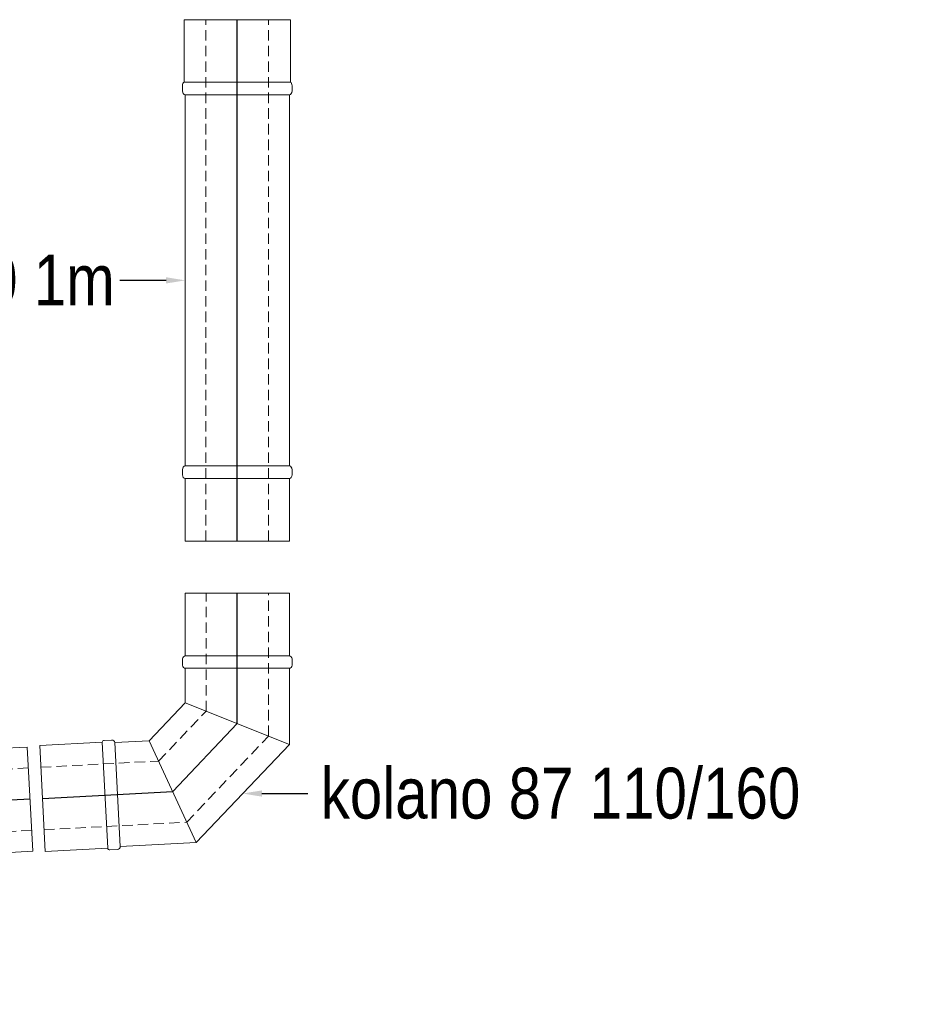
# Model space of a CAD drawing. Header units: centimetres. Extents: x 1912 to 37354, y 4932 to 6633.
# Tile 115 of 236: x 18271 to 18441, y 5746 to 5935. Entities that reach past the tile are written whole.
import ezdxf
from ezdxf import colors
from ezdxf.entities.mleader import LeaderData, LeaderLine
from ezdxf.enums import TextEntityAlignment as Align
from ezdxf.lldxf.tags import DXFTag
from ezdxf.math import Vec2, Vec3

# ---------------------------------------------------------------- set-up
doc = ezdxf.new("R2010")
doc.units = ezdxf.units.CM
doc.linetypes.add('DASHEDX2', pattern=[1.5, 1, -0.5])
for name, color, linetype, lineweight in [('2DH_PRO_zw', 152, 'Continuous', 15), ('CP_DETAL', 33, 'Continuous', 9), ('IS_Opis', 250, 'Continuous', 9)]:
    doc.layers.add(name, color=color, linetype=linetype, lineweight=lineweight)
doc.layers.add('CP_AXIS', color=143, linetype='DASHDOT')
doc.styles.add('CP_ATTR', font='arial.ttf')
doc.styles.add('styl1', font='ARIALN.TTF')
tags = doc.linetypes.add('DASHDOT', pattern=[25.4, 12.7, -6.35, 0, -6.35]).pattern_tags.tags
tags[10:11] = [DXFTag(74, 4), DXFTag(75, 0), DXFTag(340, '0'), DXFTag(46, 1.0), DXFTag(50, 0.0), DXFTag(44, 0.0), DXFTag(45, 0.0)]
tags[8:9] = [DXFTag(74, 4), DXFTag(75, 0), DXFTag(340, '0'), DXFTag(46, 1.0), DXFTag(50, 0.0), DXFTag(44, 0.0), DXFTag(45, 0.0)]
tags[6:7] = [DXFTag(74, 4), DXFTag(75, 0), DXFTag(340, '0'), DXFTag(46, 1.0), DXFTag(50, 0.0), DXFTag(44, 0.0), DXFTag(45, 0.0)]
tags[4:5] = [DXFTag(74, 4), DXFTag(75, 0), DXFTag(340, '0'), DXFTag(46, 1.0), DXFTag(50, 0.0), DXFTag(44, 0.0), DXFTag(45, 0.0)]

# ---------------------------------------------------------------- blocks, each defined once
blk = doc.blocks.new('2dchmd003_m01')
for p, q in [((60, 50), (0, 50)), ((0, -50), (0, 50)), ((60, -50), (60, 50)), ((60, -50), (0, -50))]:
    blk.add_line(p, q)
blk = doc.blocks.new('2dchmd003_m02')
for p, q in [((0, -50), (0, 50)), ((9, 53), (3, 53)), ((12, -50), (12, 50)), ((9, -53), (3, -53))]:
    blk.add_line(p, q)
for centre, start, end in [((3, 50), 90, 180), ((9, 50), 0, 90), ((3, -50), 180, 270), ((9, -50), 270, 0)]:
    blk.add_arc(centre, 3, start, end)
blk = doc.blocks.new('2hpn_fls002_0057_z0yhmc')
at = {"linetype": 'DASHEDX2'}
for p, q in [((10.095, 7.547), (10.687, 18.835)), ((15.962, 4.843), (16.678, 18.521)), ((5.303, 3), (10.095, 7.547)), ((7.697, -3), (15.962, 4.843)), ((-6, 3), (5.303, 3)), ((-6, -3), (7.697, -3))]:
    blk.add_line(p, q, dxfattribs=at)
for p, q in [((8.14, 8.449), (8.313, 11.75)), ((8.313, 11.75), (18.299, 11.226)), ((18.299, 11.226), (17.917, 3.941)), ((4.505, 5), (8.14, 8.449)), ((-6, 5.1), (0, 5.1)), ((-6, -5.1), (-6, 5.1)), ((0, 5.1), (0, -5.1)), ((0.9, 5.25), (0.2, 5.25)), ((1.2, 5), (1.2, -5)), ((1.2, 5), (4.505, 5)), ((8.495, -5), (17.917, 3.941)), ((-6, -5.1), (0, -5.1)), ((0.2, -5.25), (0.9, -5.25)), ((1.2, -5), (8.495, -5))]:
    blk.add_line(p, q)
for centre, major_axis, ratio, start_param, end_param in [((0.2, 5.1), (-0.2, 0), 0.75, -1.570796, 0), ((0.9, 5), (-0.3, 0), 0.833333, -3.141593, -1.570796), ((0.2, -5.1), (-0.2, 0), 0.75, 0, 1.570796), ((0.9, -5), (-0.3, 0), 0.833333, 1.570796, 3.141593)]:
    blk.add_ellipse(centre, major_axis=major_axis, ratio=ratio, start_param=start_param, end_param=end_param)
at = {"layer": 'CP_AXIS'}
for p, q in [((13.028, 6.195), (13.683, 18.678)), ((6.5, 0), (13.028, 6.195)), ((-6, 0), (6.5, 0))]:
    blk.add_line(p, q, dxfattribs=at)
at = {"layer": 'CP_DETAL'}
for p, q in [((17.917, 3.941), (8.14, 8.449)), ((8.495, -5), (4.505, 5))]:
    blk.add_line(p, q, dxfattribs=at)
at = {"xscale": 0.1, "rotation": 87}
for name, p, yscale in [('2dchmd003_m01', (13.369, 12.686), 0.1), ('2dchmd003_m02', (13.306, 11.488), 0.09905660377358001)]:
    blk.add_blockref(name, p, dxfattribs=dict(at, yscale=yscale))
at = {"linetype": 'ByBlock', "style": 'CP_ATTR', "flags": 9}
for tag in ['NAME', 'GROUP', 'NUMBER', 'PRODUCER', 'ARTICLE', 'PRODUCT-TYPE', 'ORDER-NO', 'CHARACTER', 'DN', 'PN', 'TEMPERATURE', 'FLOW', 'POWER', 'VOLTAGE', 'WEIGHT', 'OTHER']:
    blk.add_attdef(tag, text='', height=0.00005, dxfattribs=at).set_placement((-5.297, -4.988), align=Align.MIDDLE_LEFT)
blk = doc.blocks.new('2hpn_fls002_0006_ftuoxw3')
for p, q in [((0, 5.1), (-6, 5.1)), ((-6, -5.1), (-6, 5.1)), ((0, 5.1), (0, -5.1)), ((0.84, 5.25), (0.36, 5.25)), ((36.8, 5), (1.2, 5)), ((1.2, 5), (1.2, -5)), ((1.2, 5), (1.2, -5)), ((36.8, -5), (36.8, 5)), ((37.16, 5.25), (37.16, 5.25)), ((37.16, 5.25), (37.16, 5.25)), ((37.16, 5.25), (37.64, 5.25)), ((38, -5), (38, 5)), ((38, 5), (44, 5)), ((44, 5), (44, -5)), ((0, -5.1), (-6, -5.1)), ((0.84, -5.25), (0.36, -5.25)), ((36.8, -5), (1.2, -5)), ((37.16, -5.25), (37.64, -5.25)), ((38, -5), (44, -5))]:
    blk.add_line(p, q)
at = {"linetype": 'DASHEDX2'}
for p, q in [((44, 3), (-6, 3)), ((44, -3), (-6, -3))]:
    blk.add_line(p, q, dxfattribs=at)
for centre, ratio, start_param, end_param in [((0.36, 5.1), 0.416667, -1.570796, 0), ((0.84, 5), 0.694444, -3.141593, -1.570796), ((37.16, 5), 0.694444, -1.570796, 0), ((37.64, 5), 0.694444, -3.141593, -1.570796), ((0.36, -5.1), 0.416667, 0, 1.570796), ((0.84, -5), 0.694444, 1.570796, 3.141593), ((37.16, -5), 0.694444, 0, 1.570796), ((37.64, -5), 0.694444, 1.570796, 3.141593)]:
    blk.add_ellipse(centre, major_axis=(-0.36, 0), ratio=ratio, start_param=start_param, end_param=end_param)
at = {"layer": 'CP_AXIS'}
blk.add_line((44, 0), (-6, 0), dxfattribs=at)
at = {"linetype": 'ByBlock', "style": 'CP_ATTR', "flags": 9}
for tag in ['OTHER', 'WEIGHT', 'VOLTAGE', 'POWER', 'FLOW', 'TEMPERATURE', 'PN', 'DN', 'CHARACTER', 'ORDER-NO', 'PRODUCT-TYPE', 'ARTICLE', 'PRODUCER', 'NUMBER', 'GROUP', 'NAME']:
    blk.add_attdef(tag, text='', height=0.00005, dxfattribs=at).set_placement((-4.805, 0.012), align=Align.MIDDLE_LEFT)

msp = doc.modelspace()

# ---------------------------------------------------------------- block references
at = {"layer": '2DH_PRO_zw'}
for name, p, xscale, yscale, zscale, rotation in [('2hpn_fls002_0006_ftuoxw3', (18312.93, 5922.58), 2, 2, 2, 270.0000000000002), ('2hpn_fls002_0057_z0yhmc', (18287.56, 5785.84), 1.999999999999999, 1.999999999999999, 1.999999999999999, 3.000000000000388), ('2hpn_fls002_0006_ftuoxw3', (18185.3, 5780.48), 2, 2, 2, 3.000000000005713)]:
    msp.add_blockref(name, p, dxfattribs=dict(at, xscale=xscale, yscale=yscale, zscale=zscale, rotation=rotation))

# ---------------------------------------------------------------- leaders
at = {"layer": 'IS_Opis'}
ml = msp.add_multileader_mtext('Standard', dxfattribs=at)
ml.set_content('rura 110/160 1m', color=256, style='styl1')
ml.set_leader_properties()
ml.build(insert=Vec2(0, 0))
ml.multileader.update_dxf_attribs({"dogleg_length": 5, "arrow_head_size": 3.66})
ctx = ml.context
ctx.base_point, ctx.char_height, ctx.arrow_head_size, ctx.landing_gap_size, ctx.plane_origin = Vec3(18204.98, 5884.58), 9.7561, 3.66, 2.44, Vec3(18292.04, 5878.34)
notes = []
notes.append((ctx, [(0, (1, 1, 0), (18294.26, 5884.58), (-1, 0), 3.83, [(0, [(18302.93, 5884.58), (18294.26, 5884.58)], 0, [])])]))
ctx.mtext.insert, ctx.mtext.flow_direction = Vec3(18207.42, 5889.54), 5
ml = msp.add_multileader_mtext('Standard', dxfattribs=at)
ml.set_content('kolano 87 110/160', color=256, style='styl1')
ml.set_leader_properties()
ml.build(insert=Vec2(0, 0))
ml.multileader.update_dxf_attribs({"dogleg_length": 5, "arrow_head_size": 3.66})
ctx = ml.context
ctx.base_point, ctx.char_height, ctx.arrow_head_size, ctx.landing_gap_size, ctx.plane_origin = Vec3(18326.49, 5786.16), 9.7561, 3.66, 2.44, Vec3(18324.88, 5779.92)
notes.append((ctx, [(0, (1, 1, 0), (18322.66, 5786.16), (1, 0), 3.83, [(0, [(18313.99, 5786.16), (18322.66, 5786.16)], 0, [])])]))
ctx.mtext.insert, ctx.mtext.rotation, ctx.mtext.flow_direction = Vec3(18328.93, 5791.12), 6.283185, 5
for ctx, leaders in notes:
    for number, flags, end, landing, length, lines in leaders:
        leader = LeaderData()
        leader.index, (leader.has_last_leader_line, leader.has_dogleg_vector, leader.attachment_direction) = number, flags
        leader.last_leader_point, leader.dogleg_vector, leader.dogleg_length = Vec3(end), Vec3(landing), length
        for number, points, colour, breaks in lines:
            line = LeaderLine()
            line.index, line.vertices, line.color, line.breaks = number, Vec3.list(points), colors.encode_raw_color(colour), breaks
            leader.lines.append(line)
        ctx.leaders.append(leader)

doc.saveas('drawing.dxf')
